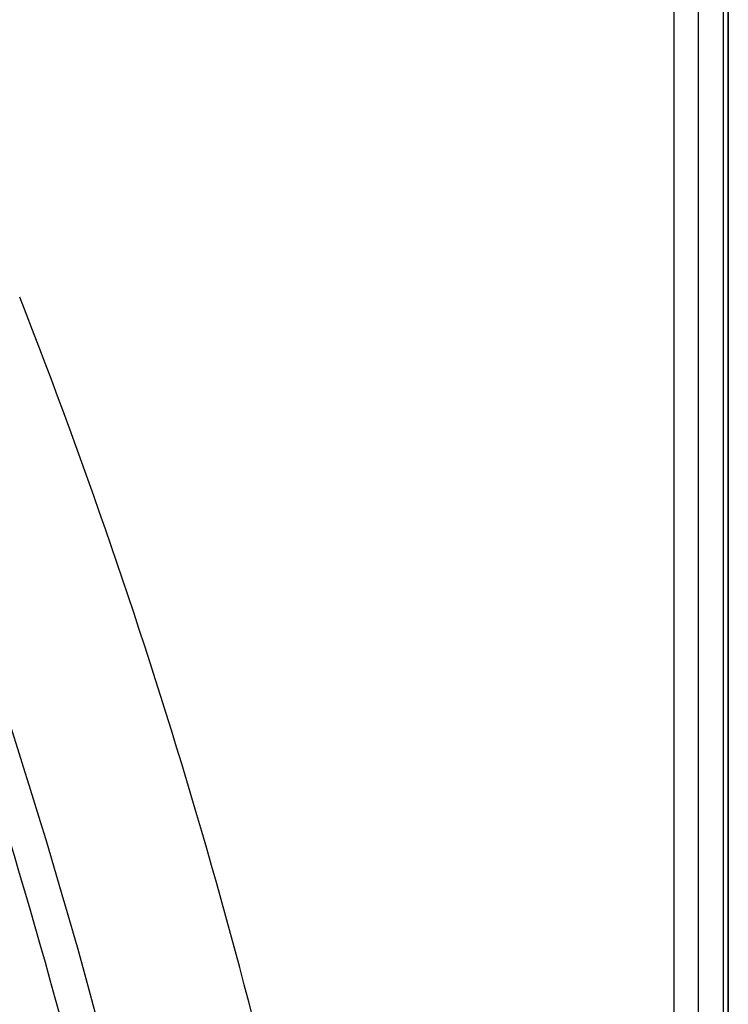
# Model space of a CAD drawing. Header units: millimetres. Extents: x 0 to 420, y 0 to 297.
# Tile 22 of 25: x 366 to 375, y 154 to 165. Entities that reach past the tile are written whole.
import ezdxf

# ---------------------------------------------------------------- set-up
doc = ezdxf.new("R2010")
doc.units = ezdxf.units.MM

msp = doc.modelspace()

# ---------------------------------------------------------------- linework, layer by layer
at = {"color": 7, "linetype": 'Continuous', "lineweight": 25}
for p, q in [((374.05, 118.413), (374.05, 226.638)), ((374.333, 226.638), (374.333, 118.413)), ((374.628, 226.353), (374.628, 118.127)), ((374.686, 226.271), (374.686, 118.046)), ((374.689, 118.044), (374.689, 226.27))]:
    msp.add_line(p, q, dxfattribs=at)
for centre, radius, start, end in [((297.788, 135.204), 73.614, 11.01799, 21.40161), ((297.6, 134.843), 72.106, 9.98407, 21.42546), ((297.471, 134.819), 71.824, 10.25401, 21.41915), ((268.064, 45.87), 142.162, 45.67367, 50.59687)]:
    msp.add_arc(centre, radius, start, end, dxfattribs=at)

doc.saveas('drawing.dxf')
